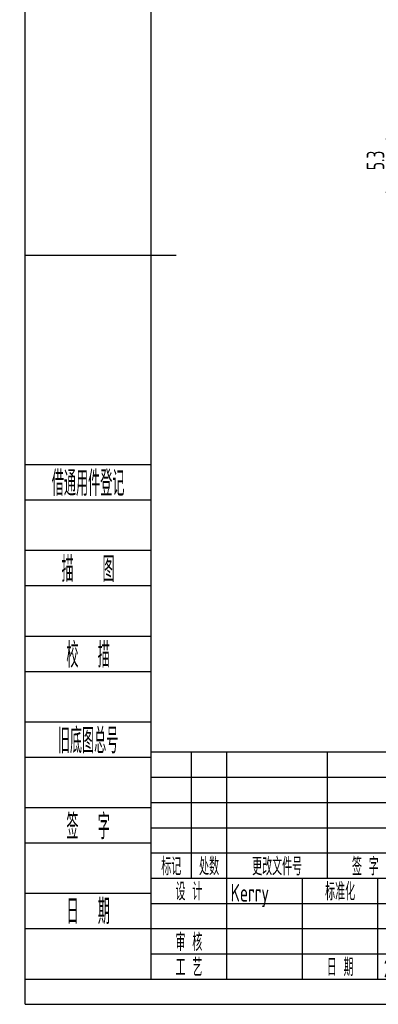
# Model space of a CAD drawing. Header units: inches. Extents: x -13 to 92, y -2 to 146.
# Tile 1 of 10: x -13 to 23, y -2 to 95. Entities that reach past the tile are written whole.
import ezdxf
from ezdxf.enums import TextEntityAlignment as Align

# ---------------------------------------------------------------- set-up
doc = ezdxf.new("R2010")
doc.units = ezdxf.units.IN
doc.header["$LTSCALE"] = 0.5
doc.header["$MEASUREMENT"] = 0
for name, color, linetype in [('1轮廓实线层', 7, 'Continuous'), ('2细线层', 4, 'Continuous'), ('6文字层', 3, 'Continuous'), ('7标注层', 4, 'Continuous'), ('图框层', 7, 'Continuous')]:
    doc.layers.add(name, color=color, linetype=linetype)
doc.styles.add('PC_TEXTSTYLE', font='ISOCP.SHX', dxfattribs={"width": 0.707, "bigfont": 'GBCBIG.SHX'})
doc.dimstyles.new('GB_LINEAR', dxfattribs={"dimtxt": 3.5, "dimasz": 3.5, "dimexe": 1, "dimexo": 0, "dimgap": 1.5, "dimtad": 1, "dimdsep": 46, "dimtxsty": 'PC_TEXTSTYLE', "dimcen": 0, "dimclrd": 256, "dimclrt": 3, "dimadec": 0, "dimazin": 2, "dimtp": 0.1, "dimtm": 0.1, "dimtfac": 0.71, "dimtdec": 3, "dimtmove": 0, "dimatfit": 3, "dimfxl": 1, "dimtfill": 1, "dimarcsym": 0})

# ---------------------------------------------------------------- blocks, each defined once
blk = doc.blocks.new('*D13')
at = {"layer": '7标注层', "color": 0, "lineweight": -2}
for p, q in [((35.431, 83.256), (23.295, 83.256)), ((35.931, 77.956), (23.295, 77.956))]:
    blk.add_line(p, q, dxfattribs=at)
at = {"layer": '7标注层', "lineweight": -2}
blk.add_line((23.795, 81.506), (23.795, 79.706), dxfattribs=at)
at = {"layer": '7标注层'}
for points in [[(24.087, 81.506), (23.503, 81.506), (23.795, 83.256)], [(23.503, 79.706), (24.087, 79.706), (23.795, 77.956)]]:
    blk.add_solid(points, dxfattribs=at)
at = {"layer": 'Defpoints', "color": 0}
for p in [(35.431, 83.256), (23.795, 77.956), (35.931, 77.956)]:
    blk.add_point(p, dxfattribs=at)
at = {"layer": '7标注层', "color": 3, "insert": (22.257, 81.137), "char_height": 1.75, "attachment_point": 5, "rotation": 90, "style": 'PC_TEXTSTYLE', "bg_fill": 3, "box_fill_scale": 1.25, "bg_fill_color": 257, "bg_fill_transparency": 0}
blk.add_mtext('5.3', dxfattribs=at)
blk = doc.blocks.new('ZwmFrameMain_A4^_^无分区图框^_^portrait')
at = {"layer": '1轮廓实线层'}
for p, q in [((0, 0), (0, 287)), ((-25, 143.5), (5, 143.5)), ((0, 0), (180, 0))]:
    blk.add_line(p, q, dxfattribs=at)
at = {"layer": '2细线层'}
for q in [(-25, 292), (185, -5)]:
    blk.add_line((-25, -5), q, dxfattribs=at)
blk = doc.blocks.new('ZwmFrameMain_标题栏1')
at = {"layer": '1轮廓实线层'}
for p, q in [((-180, 0), (-180, 45)), ((0, 45), (-180, 45)), ((-172, 20), (-172, 45)), ((-165, 20), (-165, 45)), ((-145, 20), (-145, 45)), ((-130, 20), (-130, 45)), ((-120, 0), (-120, 45)), ((0, 0), (0, 45)), ((-60, 30), (0, 30)), ((-180, 20), (-60, 20)), ((-165, 0), (-165, 20)), ((-150, 0), (-150, 20)), ((-135, 0), (-135, 20)), ((-60, 15), (0, 15)), ((-180, 0), (0, 0))]:
    blk.add_line(p, q, dxfattribs=at)
at = {"layer": '1轮廓实线层', "color": 7}
for p, q in [((-60, 0), (-60, 45)), ((-180, 25), (-120, 25))]:
    blk.add_line(p, q, dxfattribs=at)
at = {"layer": '2细线层'}
for p, q in [((-180, 40), (-120, 40)), ((-180, 35), (-120, 35)), ((-180, 30), (-120, 30)), ((-90, 0), (-90, 20)), ((-75, 6), (-75, 20)), ((-180, 15), (-120, 15)), ((-120, 14), (-60, 14)), ((-112.5, 6), (-112.5, 14)), ((-105, 6), (-105, 14)), ((-97.5, 6), (-97.5, 14)), ((-180, 10), (-120, 10)), ((-120, 6), (-60, 6)), ((-180, 5), (-120, 5))]:
    blk.add_line(p, q, dxfattribs=at)
at = {"layer": '6文字层', "style": 'PC_TEXTSTYLE', "width": 0.667}
for s, p in [('标记', (-176, 22.5)), ('处数', (-168.5, 22.5)), (' 更改文件号 ', (-155, 22.5)), (' 签 字 ', (-137.5, 22.5)), (' 日期 ', (-125, 22.5)), (' 设 计 ', (-172.5, 17.51)), (' 标准化 ', (-142.5, 17.51)), (' 图 样 标 记 ', (-105, 17)), (' 重 量 ', (-82.5, 17)), (' 比 例 ', (-67.5, 17)), (' 审 核 ', (-172.5, 7.5)), (' 工 艺 ', (-172.5, 2.5)), (' 日 期 ', (-142.5, 2.5)), ('共       页', (-105, 3)), ('第       页', (-75, 3))]:
    blk.add_text(s, height=3.5, dxfattribs=at).set_placement(p, align=Align.MIDDLE)
at = {"layer": '6文字层', "style": 'PC_TEXTSTYLE', "flags": 8}
for tag, height, width, p, p2 in [('企业名称', 5, 3.445461, (-54.29, 34.82), (-5.27, 34.82)), ('产品名称或材料标记', 7, 1.034456, (-113.46, 28.64), (-66.42, 28.64)), ('图样名称', 5, 3.480264, (-54.79, 19.98), (-5.27, 19.98)), ('标准化', 3.5, 1.756036, (-133.83, 15.37), (-120.75, 15.37)), ('重量', 3.5, 2.448074, (-88.46, 7.54), (-76.55, 7.54)), ('比例', 3.5, 2.367734, (-73.35, 7.54), (-61.93, 7.54)), ('图样代号', 5, 3.489916, (-54.79, 5.63), (-5.52, 5.63)), ('审核', 3.5, 2.723972, (-163.99, 5.37), (-150.63, 5.37)), ('工艺', 3.5, 2.851598, (-164.21, 0.37), (-150.89, 0.37)), ('日期', 3.5, 2.733185, (-133.83, 0.37), (-120.75, 0.37)), ('共几页', 3.5, 0.953151, (-108.58, 1.48), (-101.56, 1.48))]:
    blk.add_attdef(tag, text='', height=height, dxfattribs=dict(at, width=width)).set_placement(p, p2, align=Align.FIT)
at = {"layer": '6文字层', "style": 'PC_TEXTSTYLE', "width": 9.901758, "flags": 8}
blk.add_attdef('设计', text='', height=3.5, rotation=359.5768, dxfattribs=at).set_placement((-164.23, 15.37), (-150.37, 15.27), align=Align.FIT)
at = {"layer": '6文字层', "color": 3, "style": 'PC_TEXTSTYLE', "width": 0.96618, "flags": 8}
blk.add_attdef('第几页', text='', height=3.5, dxfattribs=at).set_placement((-78.29, 1.5), (-71.16, 1.5), align=Align.FIT)
at = {"layer": '6文字层', "color": 0, "style": 'PC_TEXTSTYLE', "width": 0.715273, "flags": 8}
blk.add_attdef('图纸张数', text='', height=3.5, dxfattribs=at).set_placement((-2.66, -3.87), (4.46, -3.87), align=Align.FIT)
blk = doc.blocks.new('ZwmFrameMain_附加栏')
at = {"layer": '2细线层'}
for p, q in [((-25, 102), (0, 102)), ((-25, 95), (0, 95)), ((-25, 85), (0, 85)), ((-25, 78), (0, 78)), ((-25, 68), (0, 68)), ((-25, 61), (0, 61)), ((-25, 51), (0, 51)), ((-25, 44), (0, 44)), ((-25, 34), (0, 34)), ((-25, 27), (0, 27)), ((-25, 17), (0, 17)), ((-25, 10), (0, 10)), ((-25, 0), (0, 0))]:
    blk.add_line(p, q, dxfattribs=at)
at = {"layer": '6文字层', "color": 3, "style": 'PC_TEXTSTYLE'}
for s, width, p in [('借通用件登记', 0.667, (-12.5, 98.5)), ('描   图', 0.6667, (-12.5, 81.5)), ('校  描', 0.667, (-12.5, 64.5)), ('旧底图总号', 0.667, (-12.5, 47.5)), ('签  字', 0.667, (-12.5, 30.5)), ('日  期', 0.667, (-12.49, 13.6))]:
    blk.add_text(s, height=5, dxfattribs=dict(at, width=width)).set_placement(p, align=Align.MIDDLE)
at = {"layer": '6文字层', "style": 'PC_TEXTSTYLE'}
for tag, width, p, p2 in [('借通用件登记', 0.671328, (-23.44, 86.36), (-1.25, 86.36)), ('描图', 2.120922, (-23.44, 69.36), (-1.25, 69.36)), ('校图', 2.149976, (-23.75, 52.06), (-1.25, 52.06)), ('旧底图总号', 0.761452, (-22.84, 35.67), (-1.86, 35.67)), ('签字', 2.026939, (-23.14, 18.37), (-1.56, 18.37)), ('日期', 1.89999, (-22.84, 1.37), (-2.17, 1.37))]:
    blk.add_attdef(tag, text='', height=5, dxfattribs=dict(at, width=width)).set_placement(p, p2, align=Align.FIT)

msp = doc.modelspace()

# ---------------------------------------------------------------- block references
at = {"layer": '图框层', "xscale": 0.5, "yscale": 0.5, "zscale": 0.5}
msp.add_blockref('ZwmFrameMain_附加栏', (0, 0), dxfattribs=at)
at = {"layer": '图框层'}
ref = msp.add_blockref('ZwmFrameMain_标题栏1', (90, 0), dxfattribs=dict(at, xscale=0.5, yscale=0.5, zscale=0.5))
ref.add_attrib('设计', 'Kerry', (7.886, 7.686), dxfattribs={"layer": '6文字层', "height": 1.75, "rotation": 359.57685, "style": 'PC_TEXTSTYLE', "width": 0.707})
ref.add_attrib('日期', '2023/9/11', dxfattribs={"layer": '6文字层', "height": 1.75, "style": 'PC_TEXTSTYLE', "width": 0.649685}).set_placement((23.083, 0.186), (29.624, 0.186), align=Align.FIT)
ref.add_attrib('图样名称', '100kg舵机主舵盘尺寸图', dxfattribs={"layer": '6文字层', "height": 2.5, "style": 'PC_TEXTSTYLE', "width": 0.707}).set_placement((74.987, 9.989), align=Align.CENTER)
ref.add_attrib('图样代号', 'KHZY-15', dxfattribs={"layer": '6文字层', "height": 2.5, "style": 'PC_TEXTSTYLE', "width": 0.707}).set_placement((74.925, 2.815), align=Align.CENTER)
ref.add_attrib('比例', '2:1', dxfattribs={"layer": '6文字层', "height": 1.75, "style": 'PC_TEXTSTYLE', "width": 0.707}).set_placement((56.179, 3.771), align=Align.CENTER)

# ---------------------------------------------------------------- dimensions: what is measured, and where the dimension line sits
at = {"layer": '7标注层'}
dim = msp.add_linear_dim(base=(23.795, 77.956), p1=(35.431, 83.256), p2=(35.931, 77.956), angle=90, dimstyle='GB_LINEAR', override={"dimscale": 0.5, "dimtvp": 0.1, "dimtfill": 1, "dimtfillclr": 0}, dxfattribs=at)
dim.commit()
dim.dimension.update_dxf_attribs({"geometry": '*D13', "text_midpoint": (23.795, 81.137), "dimtype": 160})

# ---------------------------------------------------------------- next in the draw order: block references
at = {"layer": '图框层', "xscale": 0.5, "yscale": 0.5, "zscale": 0.5}
msp.add_blockref('ZwmFrameMain_A4^_^无分区图框^_^portrait', (0, 0), dxfattribs=at)

doc.saveas('drawing.dxf')
